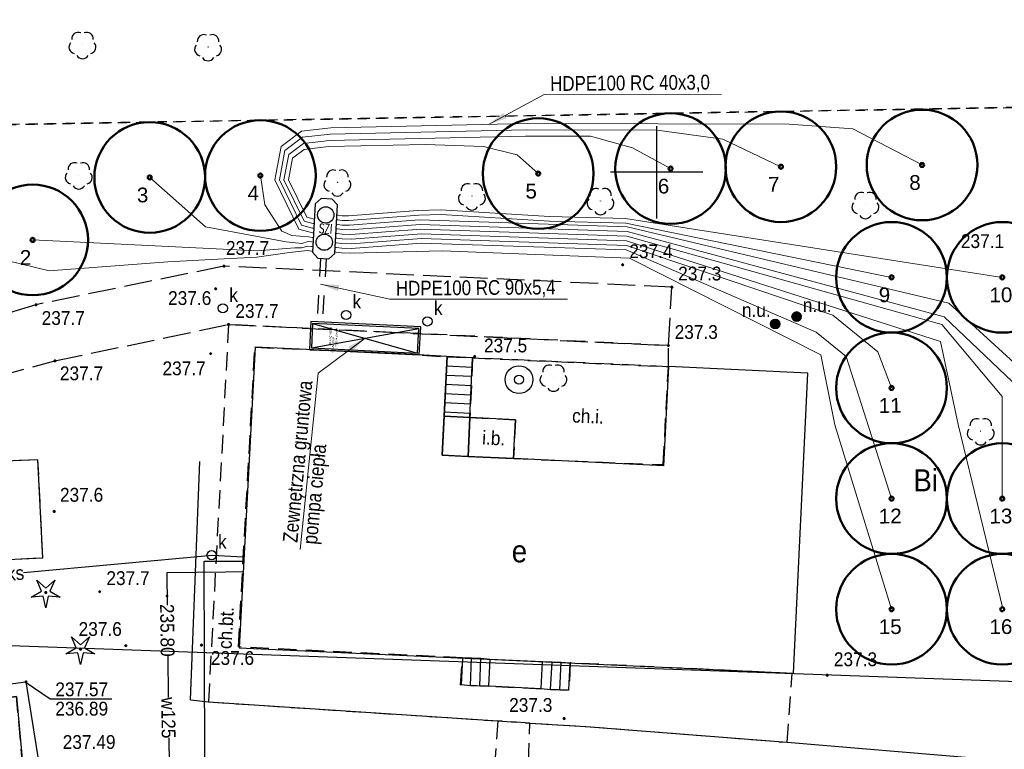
# Model space of a CAD drawing. Extents: x 6567718 to 6567944, y 5646915 to 5647067.
# Tile 3 of 6: x 6567765 to 6567819, y 5646969 to 5647008. Entities that reach past the tile are written whole.
import ezdxf
from ezdxf.enums import TextEntityAlignment as Align
from ezdxf.lldxf.tags import DXFTag

# ---------------------------------------------------------------- set-up
doc = ezdxf.new("R2010")
doc.units = 0
doc.header["$MEASUREMENT"] = 0
for name, pattern in [('DGN_STYLE_2191', [1, -0.25, 0.5, -0.25]), ('DGN_STYLE_9021', [7.5, 3.75, 3.75]), ('KTCR02_05', [1.5, 1, -0.5]), ('KTJZ01_05', [2, 1.5, -0.5]), ('MZ052010', [1.5, 1, -0.5]), ('PRZER1-1', [2, 1, -1]), ('PZAG_03_05', [9, 4.5, 4.5])]:
    doc.linetypes.add(name, pattern=pattern)
doc.layers.get('0').update_dxf_attribs({"linetype": 'CONTINUOUS'})
for name, color, linetype, lineweight in [('_EKO_DŹ_odwierty', 4, 'CONTINUOUS', 50), ('_Eko_DŹ_odwierty_obszar', 4, 'CONTINUOUS', 50), ('_EKO_DŹ_odwierty_OPIS', 3, 'CONTINUOUS', 15), ('_EKO_DŹ_powrót', 5, 'PRZER1-1', 30), ('_EKO_DŹ_poziomy', 3, 'CONTINUOUS', 20), ('_EKO_DŹ_zasilanie', 1, 'PRZER1-1', 30), ('_EKO_DŻ_studnia', 4, 'CONTINUOUS', 30), ('_IS_EKO_opis', 7, 'CONTINUOUS', 15)]:
    doc.layers.add(name, color=color, linetype=linetype, lineweight=lineweight)
for name, color, linetype in [('BDOT1', 7, 'CONTINUOUS'), ('EWID', 7, 'CONTINUOUS'), ('EWID_BUD', 7, 'CONTINUOUS'), ('GESUT1', 7, 'CONTINUOUS'), ('PZAG', 7, 'CONTINUOUS'), ('REDAKCJA1', 7, 'CONTINUOUS')]:
    doc.layers.add(name, color=color, linetype=linetype)
doc.styles.add('$0$瑳汹1', font='arial.ttf', dxfattribs={"height": 1})
doc.styles.add('Arial_1', font='arial.ttf')
doc.styles.add('STYLE-GEO_140', font='geo_140.shx', dxfattribs={"bigfont": 'geo_140big.shx'})
doc.styles.add('WYMIAR', font='simplex.shx', dxfattribs={"width": 0.7, "oblique": 2, "height": 0.5})
tags = doc.linetypes.add('ICAD_ISO03W100', pattern=[30, 12, -18]).pattern_tags.tags
tags[6:7] = [DXFTag(74, 4), DXFTag(75, 0), DXFTag(340, '0'), DXFTag(46, 1.0), DXFTag(50, 0.0), DXFTag(44, 0.0), DXFTag(45, 0.0)]
tags[4:5] = [DXFTag(74, 4), DXFTag(75, 0), DXFTag(340, '0'), DXFTag(46, 1.0), DXFTag(50, 0.0), DXFTag(44, 0.0), DXFTag(45, 0.0)]
doc.dimstyles.new('Skala 1-50', dxfattribs={"dimtxt": 1, "dimasz": 0.5, "dimexe": 0.5, "dimexo": 0.5, "dimgap": 0.2, "dimtad": 1, "dimtxsty": 'Standard', "dimcen": 0.5, "dimclrd": 256, "dimclre": 256, "dimadec": 0, "dimazin": 0, "dimtfac": 1, "dimtdec": 1, "dimtmove": 1, "dimatfit": 3, "dimfxl": 0, "dimlwd": -1, "dimlwe": -1, "dimarcsym": 0})

# ---------------------------------------------------------------- blocks, each defined once
blk = doc.blocks.new('K100')
at = {"layer": 'REDAKCJA1', "color": 7, "linetype": 'Continuous'}
for p, q in [((0, -50), (0, 50)), ((50, 0), (-50, 0))]:
    blk.add_line(p, q, dxfattribs=at)
blk = doc.blocks.new('DWG_H0_10')
at = {"layer": 'BDOT1', "linetype": 'Continuous'}
blk.add_hatch(color=7, dxfattribs=at).paths.add_polyline_path([(-0.1, 0, 1), (0.1, 0, 1)], flags=16)
at = {"layer": 'BDOT1', "color": 7, "linetype": 'Continuous'}
blk.add_lwpolyline([(-0.1, 0, 1), (0.1, 0, 1)], format="xyb", close=True, dxfattribs=at)
blk = doc.blocks.new('OBOP01_1')
at = {"layer": 'BDOT1', "color": 7, "linetype": 'Continuous'}
blk.add_lwpolyline([(-0.97, 1.34), (0, 0.48), (0.97, 1.34), (0.46, 0.15), (1.58, -0.51), (0.28, -0.39), (0, -1.66), (-0.28, -0.39), (-1.58, -0.51), (-0.46, 0.15), (-0.97, 1.34)], dxfattribs=at)
blk.add_circle((0, 0), 0.1, dxfattribs=at)
blk.add_blockref('DWG_H0_10', (0, 0), dxfattribs=at)
blk = doc.blocks.new('OBOP02_1')
at = {"layer": 'BDOT1', "color": 7, "linetype": 'Continuous'}
blk.add_circle((0, 0), 0.01, dxfattribs=at)
for centre, start, end in [((-0.47, 0.65), 66, 186), ((0.47, 0.65), 354, 114), ((-0.76, -0.25), 138, 258), ((0.76, -0.25), 282, 42), ((0, -0.8), 210, 330)]:
    blk.add_arc(centre, 0.7, start, end, dxfattribs=at)
blk = doc.blocks.new('DWG_H0_11')
at = {"layer": 'BDOT1', "linetype": 'Continuous'}
blk.add_hatch(color=7, dxfattribs=at).paths.add_polyline_path([(0.09, 0, 1), (-0.09, 0, 1)], flags=16)
at = {"layer": 'BDOT1', "color": 7, "linetype": 'Continuous'}
blk.add_lwpolyline([(0.09, 0, 1), (-0.09, 0, 1)], format="xyb", close=True, dxfattribs=at)
blk = doc.blocks.new('RTPW01_1')
at = {"layer": 'BDOT1', "color": 7, "linetype": 'Continuous'}
blk.add_circle((0, 0), 0.09, dxfattribs=at)
blk.add_blockref('DWG_H0_11', (0, 0), dxfattribs=at)
blk = doc.blocks.new('SUUS15_1')
at = {"layer": 'GESUT1', "color": 44, "linetype": 'Continuous'}
blk.add_circle((0, 0), 0.5, dxfattribs=at)
blk = doc.blocks.new('SUUS13_1')
at = {"layer": 'GESUT1', "color": 202, "linetype": 'Continuous'}
for radius in [1.5, 0.5]:
    blk.add_circle((0, 0), radius, dxfattribs=at)
blk = doc.blocks.new('DWG_H0_19')
at = {"layer": 'GESUT1', "linetype": 'Continuous'}
blk.add_hatch(color=202, dxfattribs=at).paths.add_polyline_path([(-0.5, 0, 1), (0.5, 0, 1)], flags=16)
at = {"layer": 'GESUT1', "color": 202, "linetype": 'Continuous'}
blk.add_lwpolyline([(-0.5, 0, 1), (0.5, 0, 1)], format="xyb", close=True, dxfattribs=at)
blk = doc.blocks.new('SUUS30_1')
at = {"layer": 'GESUT1', "color": 202, "linetype": 'Continuous'}
blk.add_circle((0, 0), 0.5, dxfattribs=at)
blk.add_blockref('DWG_H0_19', (0, 0), dxfattribs=at)
blk = doc.blocks.new('DWG_H0_26')
at = {"layer": 'GESUT1', "linetype": 'Continuous'}
blk.add_hatch(color=230, dxfattribs=at).paths.add_polyline_path([(0.09, 0, 1), (-0.09, 0, 1)], flags=16)
at = {"layer": 'GESUT1', "color": 230, "linetype": 'Continuous'}
blk.add_lwpolyline([(0.09, 0, 1), (-0.09, 0, 1)], format="xyb", close=True, dxfattribs=at)
blk = doc.blocks.new('SUPS01_1')
at = {"layer": 'GESUT1', "color": 230, "linetype": 'Continuous'}
blk.add_circle((0, 0), 0.09, dxfattribs=at)
blk.add_blockref('DWG_H0_26', (0, 0), dxfattribs=at)
blk = doc.blocks.new('DWG_H0_28')
at = {"layer": 'GESUT1', "linetype": 'Continuous'}
blk.add_hatch(color=5, dxfattribs=at).paths.add_polyline_path([(0.08, -0.01, 1), (-0.1, -0.01, 1)], flags=16)
at = {"layer": 'GESUT1', "color": 5, "linetype": 'Continuous'}
blk.add_lwpolyline([(0.08, -0.01, 1), (-0.1, -0.01, 1)], format="xyb", close=True, dxfattribs=at)
blk = doc.blocks.new('SUPS02_1')
at = {"layer": 'GESUT1', "color": 5, "linetype": 'Continuous'}
blk.add_circle((-0.01, -0.01), 0.09, dxfattribs=at)
blk.add_blockref('DWG_H0_28', (0, 0), dxfattribs=at)

msp = doc.modelspace()

# ---------------------------------------------------------------- linework, layer by layer
at = {"linetype": 'ICAD_ISO03W100'}
for p, q in [((6567781.282, 5646990.476), (6567787.1, 5646991.523)), ((6567781.347, 5646991.804), (6567787.035, 5646990.195))]:
    msp.add_line(p, q, dxfattribs=at)
msp.add_lwpolyline([(6567781.177, 5646990.381), (6567787.13, 5646990.09), (6567787.205, 5646991.618), (6567781.252, 5646991.909), (6567781.177, 5646990.381), (6567787.13, 5646990.09)])
msp.add_lwpolyline([(6567787.035, 5646990.195), (6567787.1, 5646991.523), (6567781.347, 5646991.804), (6567781.282, 5646990.476)], close=True)
at = {"layer": '_EKO_DŹ_odwierty'}
for centre in [(6567806.726, 5647000.299), (6567814.379, 5647000.393), (6567778.513, 5646999.821), (6567793.574, 5646999.927), (6567800.749, 5647000.197), (6567772.515, 5646999.719), (6567766.171, 5646996.328), (6567812.726, 5646994.299), (6567818.726, 5646994.299), (6567812.726, 5646988.299), (6567812.726, 5646982.299), (6567818.726, 5646982.299), (6567812.726, 5646976.299), (6567818.726, 5646976.299)]:
    msp.add_circle(centre, 0.108, dxfattribs=at)
at = {"layer": '_Eko_DŹ_odwierty_obszar'}
for centre in [(6567800.749, 5647000.197), (6567806.726, 5647000.299), (6567814.379, 5647000.393), (6567772.515, 5646999.719), (6567778.513, 5646999.821), (6567793.574, 5646999.927), (6567766.171, 5646996.328), (6567812.726, 5646994.299), (6567818.726, 5646994.299), (6567812.726, 5646988.299), (6567812.726, 5646982.299), (6567818.726, 5646982.299), (6567812.726, 5646976.299), (6567818.726, 5646976.299)]:
    msp.add_circle(centre, 3, dxfattribs=at)
at = {"layer": '_EKO_DŹ_powrót'}
msp.add_line((6567782.08, 5646995.318), (6567781.869, 5646991.779), dxfattribs=at)
at = {"layer": '_EKO_DŹ_poziomy'}
for p, q in [((6567781.359, 5646997.217), (6567781.431, 5646997.213)), ((6567781.444, 5646997.462), (6567781.373, 5646997.466)), ((6567782.716, 5646997.421), (6567782.644, 5646997.425)), ((6567782.729, 5646997.671), (6567782.658, 5646997.675)), ((6567781.333, 5646996.717), (6567781.404, 5646996.714)), ((6567781.418, 5646996.963), (6567781.346, 5646996.967)), ((6567782.675, 5646996.673), (6567782.604, 5646996.676)), ((6567782.689, 5646996.922), (6567782.617, 5646996.926)), ((6567782.702, 5646997.172), (6567782.631, 5646997.176)), ((6567781.306, 5646996.218), (6567781.377, 5646996.214)), ((6567781.391, 5646996.464), (6567781.319, 5646996.468)), ((6567782.648, 5646996.173), (6567782.577, 5646996.177)), ((6567782.662, 5646996.423), (6567782.59, 5646996.427)), ((6567781.279, 5646995.719), (6567781.35, 5646995.715)), ((6567781.364, 5646995.965), (6567781.292, 5646995.969)), ((6567782.621, 5646995.674), (6567782.55, 5646995.678)), ((6567782.635, 5646995.924), (6567782.563, 5646995.927))]:
    msp.add_line(p, q, dxfattribs=at)
for points in [[(6567814.379, 5647000.393), (6567810.624, 5647002.362), (6567807.181, 5647002.611), (6567793.001, 5647002.636), (6567782.341, 5647002.41), (6567780.741, 5647002.226), (6567779.637, 5647001.39), (6567779.297, 5646999.592), (6567780.594, 5646996.917), (6567781.333, 5646996.717)], [(6567806.726, 5647000.299), (6567803.582, 5647001.786), (6567800.023, 5647002.283), (6567792.94, 5647002.296), (6567782.297, 5647002.07), (6567780.792, 5647001.897), (6567779.846, 5647001.181), (6567779.546, 5646999.594), (6567780.74, 5646997.131), (6567781.346, 5646996.967)], [(6567800.749, 5647000.197), (6567798.687, 5647001.331), (6567796.407, 5647001.95), (6567792.878, 5647001.956), (6567782.252, 5647001.73), (6567780.843, 5647001.568), (6567780.054, 5647000.971), (6567779.794, 5646999.596), (6567780.886, 5646997.345), (6567781.359, 5646997.217)], [(6567793.574, 5646999.927), (6567792.425, 5647000.939), (6567790.6, 5647001.39), (6567787.459, 5647001.508), (6567782.208, 5647001.391), (6567780.894, 5647001.24), (6567780.263, 5647000.762), (6567780.043, 5646999.597), (6567781.031, 5646997.559), (6567781.373, 5646997.466)], [(6567772.515, 5646999.719), (6567772.515, 5646999.719), (6567772.515, 5646999.719), (6567775.548, 5646997.035), (6567779.918, 5646996.226), (6567780.757, 5646996.142), (6567781.101, 5646996.247), (6567781.306, 5646996.218)], [(6567778.513, 5646999.821), (6567778.513, 5646999.821), (6567778.513, 5646999.821), (6567778.748, 5646998.235), (6567779.669, 5646996.803), (6567780.225, 5646996.567), (6567781.114, 5646996.497), (6567781.319, 5646996.468)], [(6567818.726, 5646994.299), (6567798.314, 5646997.496), (6567794.179, 5646997.593), (6567788.287, 5646997.966), (6567787.056, 5646997.919), (6567783.282, 5646997.631), (6567782.934, 5646997.642), (6567782.729, 5646997.671)], [(6567824.726, 5646982.299), (6567820.403, 5646988.73), (6567815.831, 5646992.903), (6567798.4, 5646997.036), (6567787.148, 5646997.415), (6567783.353, 5646997.125), (6567782.94, 5646997.138), (6567782.702, 5646997.172)], [(6567812.726, 5646994.299), (6567798.316, 5646997.244), (6567794.194, 5646997.341), (6567788.312, 5646997.713), (6567787.102, 5646997.667), (6567783.317, 5646997.378), (6567782.937, 5646997.39), (6567782.716, 5646997.421)], [(6567818.755, 5646976.346), (6567816.332, 5646986.309), (6567815.382, 5646990.823), (6567798.366, 5646996.282), (6567787.254, 5646996.655), (6567783.459, 5646996.366), (6567782.948, 5646996.382), (6567782.662, 5646996.423)], [(6567818.726, 5646982.299), (6567818.716, 5646987.838), (6567815.452, 5646991.742), (6567798.378, 5646996.533), (6567787.218, 5646996.909), (6567783.424, 5646996.619), (6567782.945, 5646996.634), (6567782.675, 5646996.673)], [(6567824.726, 5646976.299), (6567819.644, 5646988.286), (6567815.58, 5646992.158), (6567798.389, 5646996.785), (6567787.183, 5646997.162), (6567783.388, 5646996.872), (6567782.943, 5646996.886), (6567782.689, 5646996.922)], [(6567760.171, 5646996.328), (6567767.063, 5646994.651), (6567773.503, 5646995.142), (6567775.839, 5646995.273), (6567778.317, 5646995.393), (6567780.088, 5646995.649), (6567781.074, 5646995.748), (6567781.279, 5646995.719)], [(6567766.171, 5646996.328), (6567766.171, 5646996.328), (6567766.171, 5646996.328), (6567778.339, 5646995.744), (6567780.376, 5646995.906), (6567780.744, 5646995.893), (6567781.087, 5646995.998), (6567781.292, 5646995.969)], [(6567812.726, 5646982.299), (6567810.263, 5646990.012), (6567808.641, 5646991.325), (6567798.34, 5646995.783), (6567787.227, 5646996.156), (6567783.432, 5646995.866), (6567782.921, 5646995.883), (6567782.635, 5646995.924)], [(6567812.726, 5646988.299), (6567811.986, 5646990.268), (6567809.54, 5646992.252), (6567798.353, 5646996.032), (6567787.24, 5646996.406), (6567783.446, 5646996.116), (6567782.935, 5646996.132), (6567782.648, 5646996.173)], [(6567812.726, 5646976.299), (6567809.654, 5646986.303), (6567808.894, 5646990.088), (6567798.53, 5646995.348), (6567788.373, 5646995.744), (6567783.419, 5646995.617), (6567782.908, 5646995.633), (6567782.621, 5646995.674)]]:
    msp.add_lwpolyline(points, dxfattribs=at)
at = {"layer": '_EKO_DŹ_zasilanie'}
msp.add_line((6567781.78, 5646995.336), (6567781.569, 5646991.793), dxfattribs=at)
at = {"layer": '_EKO_DŻ_studnia'}
for p, q in [((6567781.489, 5646998.295), (6567781.347, 5646995.659)), ((6567781.489, 5646998.295), (6567781.805, 5646998.578)), ((6567782.404, 5646998.546), (6567781.805, 5646998.578)), ((6567782.688, 5646998.23), (6567782.404, 5646998.546)), ((6567782.545, 5646995.594), (6567782.688, 5646998.23)), ((6567781.347, 5646995.659), (6567781.631, 5646995.343)), ((6567782.545, 5646995.594), (6567782.23, 5646995.311)), ((6567781.631, 5646995.343), (6567782.23, 5646995.311))]:
    msp.add_line(p, q, dxfattribs=at)
for centre in [(6567782.057, 5646997.684), (6567781.978, 5646996.206)]:
    msp.add_circle(centre, 0.44, dxfattribs=at)
at = {"layer": 'BDOT1', "color": 7, "linetype": 'KTJZ01_05'}
msp.add_lwpolyline([(6567748.58, 5646987.49), (6567748.8, 5646984.74), (6567767.38, 5646989.77), (6567776.79, 5646991.74), (6567800.63, 5646990.6), (6567800.82, 5646993.77), (6567776.54, 5646994.91), (6567766.35, 5646992.81)], close=True, dxfattribs=at)
at = {"layer": 'BDOT1', "color": 7, "linetype": 'KTCR02_05'}
for points in [[(6567775.7, 5646971.27), (6567791.38, 5646970.24), (6567793.12, 5646970.12), (6567796.16, 5646969.94), (6567807.07, 5646969.08), (6567807.34, 5646972.81), (6567795.3, 5646973.39), (6567795.25, 5646971.9), (6567793.77, 5646971.97), (6567790.9, 5646972.11), (6567789.37, 5646972.19), (6567789.46, 5646973.67), (6567777.32, 5646974.25), (6567778.22, 5646990.51), (6567785.79, 5646990.17), (6567788.64, 5646989.99), (6567790.019, 5646989.932), (6567800.63, 5646989.45), (6567800.63, 5646990.6), (6567776.79, 5646991.74)], [(6567789.87, 5646986.7), (6567792.34, 5646986.58), (6567792.24, 5646984.47), (6567800.35, 5646984.14), (6567800.63, 5646989.45), (6567790.019, 5646989.932)], [(6567787.53, 5646949.94), (6567790.37, 5646949.88), (6567790.24, 5646946.69), (6567791.87, 5646946.65), (6567791.86, 5646950.81), (6567792.44, 5646951.54), (6567793.12, 5646970.12), (6567791.38, 5646970.24), (6567790.19, 5646952.43), (6567790.19, 5646951.22), (6567790.12, 5646950.76), (6567787.55, 5646950.86)]]:
    msp.add_lwpolyline(points, close=True, dxfattribs=at)
at = {"layer": 'BDOT1', "color": 7, "linetype": 'Continuous'}
for points in [[(6567788.63, 5646990), (6567788.47, 5646986.77), (6567789.87, 5646986.7), (6567790.019, 5646989.932)], [(6567788.47, 5646986.77), (6567788.37, 5646984.66), (6567789.77, 5646984.59), (6567789.87, 5646986.7)], [(6567789.77, 5646984.59), (6567792.24, 5646984.47), (6567792.34, 5646986.58), (6567789.87, 5646986.7)], [(6567789.4, 5646972.21), (6567789.9, 5646972.16), (6567790.41, 5646972.14), (6567790.9, 5646972.14), (6567793.73, 5646972), (6567794.24, 5646971.95), (6567794.75, 5646971.92), (6567795.23, 5646971.93), (6567795.3, 5646973.38), (6567794.82, 5646973.41), (6567794.33, 5646973.43), (6567793.8, 5646973.45), (6567790.97, 5646973.58), (6567790.47, 5646973.62), (6567789.96, 5646973.64), (6567789.47, 5646973.65)]]:
    msp.add_lwpolyline(points, close=True, dxfattribs=at)
for points in [[(6567788.605, 5646989.501), (6567789.996, 5646989.432)], [(6567788.581, 5646989.001), (6567789.973, 5646988.933)], [(6567788.556, 5646988.502), (6567789.95, 5646988.433)], [(6567788.531, 5646988.002), (6567789.927, 5646987.934)], [(6567788.506, 5646987.503), (6567789.904, 5646987.435)], [(6567788.482, 5646987.004), (6567789.881, 5646986.935)], [(6567759.25, 5646984.11), (6567759.54, 5646978.75), (6567766.72, 5646979.09), (6567766.46, 5646984.4), (6567759.25, 5646984.11)], [(6567789.9, 5646972.162), (6567789.96, 5646973.638)], [(6567790.41, 5646972.142), (6567790.47, 5646973.618)], [(6567790.9, 5646972.14), (6567790.97, 5646973.58)], [(6567793.73, 5646972), (6567793.8, 5646973.45)], [(6567794.24, 5646971.952), (6567794.33, 5646973.428)], [(6567794.75, 5646971.922), (6567794.82, 5646973.408)], [(6567769.49, 5646963.57), (6567769.69, 5646959.99), (6567765.56, 5646959.52), (6567765.45, 5646960.15), (6567761.58, 5646959.68), (6567760.64, 5646970.96), (6567765.29, 5646971.57), (6567766.05, 5646963.23), (6567769.49, 5646963.57)]]:
    msp.add_lwpolyline(points, dxfattribs=at)
at = {"layer": 'BDOT1', "color": 7, "linetype": 'MZ052010'}
for points in [[(6567759.25, 5646984.11), (6567759.54, 5646978.75), (6567766.72, 5646979.09), (6567766.46, 5646984.4)], [(6567760.64, 5646970.96), (6567761.58, 5646959.68), (6567765.45, 5646960.15), (6567765.56, 5646959.52), (6567769.69, 5646959.99), (6567769.49, 5646963.57), (6567766.05, 5646963.23), (6567765.29, 5646971.57)]]:
    msp.add_lwpolyline(points, close=True, dxfattribs=at)
at = {"layer": 'BDOT1', "color": 7, "linetype": 'DGN_STYLE_9021'}
for points in [[(6567774.73, 5646971.38), (6567775.23, 5646984.32)], [(6567774.73, 5646971.38), (6567775.7, 5646971.27), (6567791.38, 5646970.24)], [(6567793.12, 5646970.12), (6567796.16, 5646969.94), (6567807.07, 5646969.08), (6567817.38, 5646968.22)]]:
    msp.add_lwpolyline(points, dxfattribs=at)
at = {"layer": 'EWID', "color": 92, "linetype": 'DGN_STYLE_2191'}
for p, q in [((6567747.783, 5647002.3), (6567830.443, 5647003.7)), ((6567830.443, 5647003.7), (6567747.783, 5647002.3))]:
    msp.add_line(p, q, dxfattribs=at)
at = {"layer": 'EWID_BUD', "color": 7, "linetype": 'Continuous'}
msp.add_lwpolyline([(6567777.37, 5646974.21), (6567807.41, 5646972.83), (6567808.19, 5646989.1), (6567800.63, 5646989.47), (6567800.36, 5646984.07), (6567792.27, 5646984.47), (6567789.72, 5646984.59), (6567788.37, 5646984.66), (6567788.63, 5646990), (6567785.79, 5646990.17), (6567778.23, 5646990.51)], close=True, dxfattribs=at)
at = {"layer": 'GESUT1', "color": 44, "linetype": 'Continuous'}
msp.add_lwpolyline([(6567765.67, 5646978.29), (6567775.9, 5646979.23), (6567777.59, 5646979.14)], dxfattribs=at)
at = {"layer": 'GESUT1', "color": 5, "linetype": 'Continuous'}
for points in [[(6567775.529, 5646962.961), (6567775.47, 5646978.9), (6567777.577, 5646978.9)], [(6567777.545, 5646978.32), (6567776.62, 5646978.31), (6567773.44, 5646978.27), (6567773.462, 5646976.525)], [(6567773.496, 5646973.785), (6567773.525, 5646971.505)], [(6567773.552, 5646969.315), (6567773.81, 5646948.7), (6567773.75, 5646948.34)]]:
    msp.add_lwpolyline(points, dxfattribs=at)
at = {"layer": 'GESUT1', "color": 230, "linetype": 'Continuous'}
for points in [[(6567759.83, 5646969.92), (6567759.69, 5646971.43), (6567760.06, 5646971.6), (6567765.81, 5646972.36), (6567766.65, 5646967.04), (6567777.04, 5646966.22), (6567783.41, 5646965.88)], [(6567765.76, 5646972.36), (6567767.12, 5646971.43), (6567770.47, 5646971.43)]]:
    msp.add_lwpolyline(points, dxfattribs=at)
at = {"layer": 'PZAG', "color": 191, "linetype": 'PZAG_03_05'}
msp.add_lwpolyline([(6567752.96, 5647032.39), (6567757.87, 5646974.96), (6567757.87, 5646974.59), (6567831.71, 5646971.95)], dxfattribs=at)

# ---------------------------------------------------------------- block references
at = {"layer": 'BDOT1', "color": 7, "linetype": 'Continuous', "xscale": 0.5, "yscale": 0.5, "zscale": 0.5}
for name, p in [('OBOP02_1', (6567768.87, 5647006.91)), ('OBOP02_1', (6567775.68, 5647006.79)), ('OBOP02_1', (6567768.67, 5646999.84)), ('OBOP02_1', (6567782.69, 5646999.45)), ('OBOP02_1', (6567789.98, 5646998.7)), ('OBOP02_1', (6567796.95, 5646998.44)), ('OBOP02_1', (6567811.31, 5646998.23)), ('RTPW01_1', (6567776.54, 5646994.91)), ('RTPW01_1', (6567798.15, 5646994.98)), ('RTPW01_1', (6567776.09, 5646993.68)), ('RTPW01_1', (6567800.82, 5646993.77)), ('RTPW01_1', (6567766.35, 5646992.81)), ('RTPW01_1', (6567776.79, 5646991.74)), ('RTPW01_1', (6567800.63, 5646990.6)), ('RTPW01_1', (6567767.38, 5646989.77)), ('RTPW01_1', (6567775.82, 5646990.16)), ('RTPW01_1', (6567790.13, 5646990.01)), ('OBOP02_1', (6567794.4, 5646988.87)), ('OBOP02_1', (6567817.56, 5646985.96)), ('RTPW01_1', (6567767.34, 5646981.6)), ('OBOP01_1', (6567766.88, 5646977.2)), ('RTPW01_1', (6567769.8, 5646977.25)), ('OBOP01_1', (6567768.76, 5646974.13)), ('RTPW01_1', (6567771.22, 5646974.32)), ('RTPW01_1', (6567775.32, 5646974.35)), ('RTPW01_1', (6567809.24, 5646972.72)), ('RTPW01_1', (6567794.98, 5646970.37))]:
    msp.add_blockref(name, p, dxfattribs=at)
at = {"layer": 'GESUT1', "color": 44, "linetype": 'Continuous', "xscale": 0.5, "yscale": 0.5, "zscale": 0.5}
for p in [(6567776.48, 5646992.62), (6567783.16, 5646992.26), (6567787.57, 5646991.91), (6567775.87, 5646979.23)]:
    msp.add_blockref('SUUS15_1', p, dxfattribs=at)
at = {"layer": 'GESUT1', "color": 202, "linetype": 'Continuous', "xscale": 0.5, "yscale": 0.5, "zscale": 0.5}
for name, p in [('SUUS30_1', (6567807.58, 5646992.17)), ('SUUS30_1', (6567806.42, 5646991.77)), ('SUUS13_1', (6567792.53, 5646988.75))]:
    msp.add_blockref(name, p, dxfattribs=at)
at = {"layer": 'GESUT1', "color": 5, "linetype": 'Continuous', "xscale": 0.5, "yscale": 0.5, "zscale": 0.5}
msp.add_blockref('SUPS02_1', (6567773.46, 5646977.02), dxfattribs=at)
at = {"layer": 'GESUT1', "color": 230, "linetype": 'Continuous', "xscale": 0.5, "yscale": 0.5, "zscale": 0.5}
msp.add_blockref('SUPS01_1', (6567765.81, 5646972.36), dxfattribs=at)
at = {"layer": 'REDAKCJA1', "color": 7, "linetype": 'Continuous', "xscale": 0.04999813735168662, "yscale": 0.04999813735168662, "zscale": 0.04999813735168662}
msp.add_blockref('K100', (6567800, 5647000), dxfattribs=at)

# ---------------------------------------------------------------- texts
at = {"insert": (6567782.216, 5646990.237), "char_height": 0.1024, "width": 1.64736, "attachment_point": 1, "rotation": 87.2031}
msp.add_mtext('\\pi0.38505;{\\fCentury Gothic|b0|i1|c238|p34;ZEWNĘTRZNA }\\pi0.38966;{\\fCentury Gothic|b0|i1|c238|p34;GRUNTOWA }\\P\\pi0.30354;{\\fCentury Gothic|b0|i1|c238|p34;POMPA CIEPŁA}', dxfattribs=at)
at = {"layer": '_EKO_DŹ_odwierty_OPIS', "color": 3, "char_height": 0.8, "width": 1.70754, "attachment_point": 1, "rotation": 0.6593, "style": 'Arial_1'}
for s, insert in [('8', (6567813.68, 5646999.839)), ('5', (6567792.875, 5646999.373)), ('6', (6567800.05, 5646999.643)), ('7', (6567806.027, 5646999.745)), ('3', (6567771.816, 5646999.165)), ('4', (6567777.814, 5646999.267)), ('2', (6567765.471, 5646995.774)), ('9', (6567812.027, 5646993.745)), ('10', (6567818.027, 5646993.745)), ('11', (6567812.027, 5646987.745)), ('12', (6567812.027, 5646981.745)), ('13', (6567818.027, 5646981.745)), ('15', (6567812.027, 5646975.745)), ('16', (6567818.027, 5646975.745))]:
    msp.add_mtext(s, dxfattribs=dict(at, insert=insert))
at = {"layer": '_EKO_DŻ_studnia', "insert": (6567781.697, 5646997.212), "char_height": 0.5, "width": 1.70754, "attachment_point": 1, "rotation": 356.9123, "style": 'WYMIAR'}
msp.add_mtext('SZI', dxfattribs=at)
at = {"layer": '_IS_EKO_opis', "char_height": 0.8, "width": 14.39501, "attachment_point": 1, "line_spacing_factor": 0.8, "style": '$0$瑳汹1'}
for s, insert, rotation in [('\\fArial Narrow|b0|i0|c0|p34;HDPE100 RC 40x3,0', (6567794.218, 5647005.206), 0.5744), ('\\fArial Narrow|b0|i0|c0|p34;HDPE100 RC 90x5,4', (6567785.857, 5646994.105), 0.478), ('\\fArial Narrow|b0|i0|c0|p34;Zewn\\fArial Narrow|b0|i0|c238|p34;ę\\fArial Narrow|b0|i0|c0|p34;trzna gruntowa\\Ppompa ciep\\fArial Narrow|b0|i0|c238|p34;ła', (6567779.723, 5646979.962), 84.6567)]:
    msp.add_mtext(s, dxfattribs=dict(at, insert=insert, rotation=rotation))
at = {"layer": 'BDOT1', "color": 7, "linetype": 'Continuous', "style": 'STYLE-GEO_140', "width": 0.93328}
for s, p in [('237.1', (6567817.656, 5646996.265)), ('237.7', (6567777.819, 5646995.895)), ('237.4', (6567799.683, 5646995.715)), ('237.3', (6567802.33, 5646994.505)), ('237.6', (6567774.683, 5646993.175)), ('237.7', (6567767.829, 5646992.095)), ('237.7', (6567778.329, 5646992.475)), ('237.3', (6567802.14, 5646991.335)), ('237.5', (6567791.806, 5646990.605)), ('237.7', (6567774.379, 5646989.365)), ('237.7', (6567768.819, 5646989.095)), ('237.6', (6567768.823, 5646982.505)), ('237.7', (6567771.339, 5646977.985)), ('237.6', (6567769.833, 5646975.225)), ('237.6', (6567777.003, 5646973.655)), ('237.3', (6567810.77, 5646973.585)), ('237.3', (6567793.17, 5646971.105))]:
    msp.add_text(s, height=0.75, dxfattribs=at).set_placement(p, align=Align.MIDDLE_CENTER)
at = {"layer": 'BDOT1', "color": 7, "linetype": 'Continuous', "style": 'STYLE-GEO_140', "width": 0.93336}
msp.add_text('ch.i. ', height=0.75, rotation=357.6699, dxfattribs=at).set_placement((6567796.388, 5646986.389), align=Align.CENTER)
at = {"layer": 'BDOT1', "color": 7, "linetype": 'Continuous', "style": 'STYLE-GEO_140', "width": 0.93328}
for s, rotation, p in [('i.b.', 357, (6567791.165, 5646985.583)), ('ch.bt.', 86.7533, (6567776.64, 5646975.286))]:
    msp.add_text(s, height=0.75, rotation=rotation, dxfattribs=at).set_placement(p, align=Align.MIDDLE_CENTER)
at = {"layer": 'EWID', "color": 92, "linetype": 'Continuous', "style": 'STYLE-GEO_140', "width": 0.9333}
msp.add_text('Bi', height=1.2, dxfattribs=at).set_placement((6567814.576, 5646983.29), align=Align.MIDDLE_CENTER)
at = {"layer": 'EWID_BUD', "color": 7, "linetype": 'Continuous', "style": 'STYLE-GEO_140', "width": 0.9333}
msp.add_text('e', height=1.2, dxfattribs=at).set_placement((6567792.556, 5646979.44), align=Align.MIDDLE_CENTER)
at = {"layer": 'GESUT1', "color": 44, "linetype": 'Continuous', "style": 'STYLE-GEO_140', "width": 0.93328}
for p in [(6567777.063, 5646993.345), (6567783.743, 5646992.985), (6567788.153, 5646992.635), (6567776.453, 5646979.955)]:
    msp.add_text('k', height=0.75, dxfattribs=at).set_placement(p, align=Align.MIDDLE_CENTER)
at = {"layer": 'GESUT1', "color": 250, "linetype": 'Continuous', "style": 'STYLE-GEO_140', "width": 0.93328}
for p in [(6567808.697, 5646992.795), (6567805.397, 5646992.525)]:
    msp.add_text('n.u.', height=0.75, dxfattribs=at).set_placement(p, align=Align.MIDDLE_CENTER)
at = {"layer": 'GESUT1', "color": 44, "linetype": 'Continuous', "style": 'STYLE-GEO_140', "width": 0.93328}
msp.add_text('ks', height=0.75, rotation=5.2379, dxfattribs=at).set_placement((6567765.238, 5646978.244), align=Align.MIDDLE_CENTER)
at = {"layer": 'GESUT1', "color": 5, "linetype": 'Continuous', "style": 'STYLE-GEO_140', "width": 0.93328}
for s, p in [('235.80', (6567773.472, 5646975.156)), ('w125', (6567773.529, 5646970.41))]:
    msp.add_text(s, height=0.75, rotation=270.7169, dxfattribs=at).set_placement(p, align=Align.MIDDLE_CENTER)
at = {"layer": 'GESUT1', "color": 230, "linetype": 'Continuous', "style": 'STYLE-GEO_140', "width": 0.93336}
for s, p in [('237.57', (6567767.4, 5646971.58)), ('236.89', (6567767.4, 5646970.53)), ('237.49', (6567767.8, 5646968.72))]:
    msp.add_text(s, height=0.75, dxfattribs=at).set_placement(p)

# ---------------------------------------------------------------- leaders
at = {"layer": '_IS_EKO_opis'}
for points in [[(6567790.882, 5647002.591), (6567793.901, 5647004.224), (6567803.516, 5647004.233)], [(6567781.769, 5646993.929), (6567785.538, 5646993.123), (6567795.153, 5646993.116)], [(6567784.191, 5646990.999), (6567781.642, 5646989.111), (6567780.674, 5646979.545)]]:
    msp.add_leader(points, dimstyle='Skala 1-50', override={"dimasz": 1, "dimfxl": 1, "dimfxlon": 0}, dxfattribs=at)

doc.saveas('drawing.dxf')
